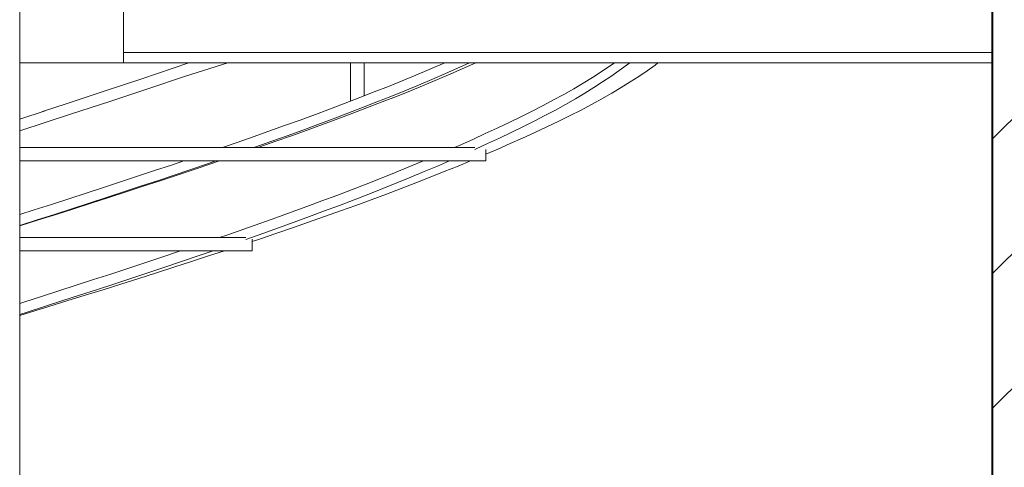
# Model space of a CAD drawing. Header units: millimetres. Extents: x 16408 to 141596, y -21057 to 26364.
# Tile 56 of 144: x 30693 to 32554, y 2892 to 3738. Entities that reach past the tile are written whole.
import ezdxf

# ---------------------------------------------------------------- set-up
doc = ezdxf.new("R2010")
doc.units = ezdxf.units.MM
doc.header["$MEASUREMENT"] = 0
doc.linetypes.add('Wipeout_Contour', pattern=[1000, 0, -1000])
for name, color, linetype, lineweight in [('0_Nr_pióra__103', 7, 'Continuous', 5), ('inw_schody zewnętrzne_Nr_pióra__1', 7, 'Continuous', 13), ('inw_schody zewnętrzne_Nr_pióra__27', 7, 'Continuous', 40)]:
    doc.layers.add(name, color=color, linetype=linetype, lineweight=lineweight)
doc.layers.add('inw_schody zewnętrzne', color=7, linetype='Continuous')

msp = doc.modelspace()

# ---------------------------------------------------------------- linework, layer by layer
at = {"layer": '0_Nr_pióra__103', "color": 7, "linetype": 'Continuous', "lineweight": 5}
for p, q in [((30693.5, 1696.4), (30693.5, 3940.6)), ((30889.7, 3812.3), (30889.7, 3656.4)), ((30924.3, 3626.7), (31013, 3656.4)), ((31006.8, 3631.5), (31086.9, 3656.4)), ((31318.5, 3584.1), (31318.5, 3656.4)), ((31344.8, 3594.2), (31344.8, 3656.4)), ((31442.5, 3633.5), (31497.2, 3656.4)), ((31496.9, 3635.8), (31543.8, 3656.4)), ((31508.4, 3635.8), (31555.9, 3656.4)), ((31792.4, 3639.5), (31817.7, 3656.4)), ((31811, 3631.1), (31846.6, 3656.4)), ((31879.5, 3641.8), (31894.4, 3652.4)), ((31894.4, 3652.4), (31899.7, 3656.4)), ((30935.9, 3607.7), (31006.8, 3631.5)), ((31416.7, 3622.9), (31442.5, 3633.5)), ((31472.2, 3625.2), (31496.9, 3635.8)), ((31483.4, 3625.2), (31508.4, 3635.8)), ((31775.9, 3628.9), (31792.4, 3639.5)), ((31795.3, 3620.5), (31811, 3631.1)), ((31847.4, 3620.5), (31863.8, 3631.1)), ((31863.8, 3631.1), (31879.5, 3641.8)), ((30853.2, 3602.9), (30924.3, 3626.7)), ((31363.7, 3601.6), (31390.4, 3612.2)), ((31390.4, 3612.2), (31416.7, 3622.9)), ((31421.3, 3603.9), (31447, 3614.6)), ((31431.9, 3603.9), (31457.9, 3614.6)), ((31447, 3614.6), (31472.2, 3625.2)), ((31457.9, 3614.6), (31483.4, 3625.2)), ((31740.7, 3607.6), (31758.6, 3618.2)), ((31758.6, 3618.2), (31775.9, 3628.9)), ((31778.8, 3609.9), (31795.3, 3620.5)), ((31830.3, 3609.9), (31847.4, 3620.5)), ((30781.3, 3579), (30853.2, 3602.9)), ((30864, 3583.8), (30935.9, 3607.7)), ((31336.5, 3591), (31363.7, 3601.6)), ((31368.4, 3582.7), (31395.1, 3593.3)), ((31378.4, 3582.7), (31405.4, 3593.3)), ((31395.1, 3593.3), (31421.3, 3603.9)), ((31405.4, 3593.3), (31431.9, 3603.9)), ((31702.7, 3586.4), (31722, 3597)), ((31722, 3597), (31740.7, 3607.6)), ((31743.8, 3588.6), (31761.7, 3599.3)), ((31761.7, 3599.3), (31778.8, 3609.9)), ((31793.8, 3588.6), (31812.4, 3599.3)), ((31812.4, 3599.3), (31830.3, 3609.9)), ((30736.9, 3564.4), (30781.3, 3579)), ((30791.2, 3560), (30864, 3583.8)), ((31280.7, 3569.7), (31308.8, 3580.4)), ((31308.8, 3580.4), (31336.5, 3591)), ((31341.3, 3572.1), (31368.4, 3582.7)), ((31351, 3572.1), (31378.4, 3582.7)), ((31662, 3565.1), (31682.7, 3575.7)), ((31682.7, 3575.7), (31702.7, 3586.4)), ((31706.1, 3567.4), (31725.3, 3578)), ((31725.3, 3578), (31743.8, 3588.6)), ((31754.4, 3567.4), (31774.5, 3578)), ((31774.5, 3578), (31793.8, 3588.6)), ((30693.5, 3550.2), (30741.5, 3565.9)), ((30693.5, 3528), (30791.2, 3560)), ((31223.4, 3548.5), (31252.3, 3559.1)), ((31252.3, 3559.1), (31280.7, 3569.7)), ((31285.7, 3550.8), (31313.7, 3561.4)), ((31294.8, 3550.8), (31323.1, 3561.4)), ((31313.7, 3561.4), (31341.3, 3572.1)), ((31323.1, 3561.4), (31351, 3572.1)), ((31618.8, 3543.9), (31640.7, 3554.5)), ((31640.7, 3554.5), (31662, 3565.1)), ((31665.6, 3546.1), (31686.2, 3556.8)), ((31686.2, 3556.8), (31706.1, 3567.4)), ((31712.2, 3546.1), (31733.7, 3556.8)), ((31733.7, 3556.8), (31754.4, 3567.4)), ((31164.6, 3527.2), (31194.2, 3537.9)), ((31194.2, 3537.9), (31223.4, 3548.5)), ((31228.5, 3529.6), (31257.3, 3540.2)), ((31236.9, 3529.6), (31266.1, 3540.2)), ((31257.3, 3540.2), (31285.7, 3550.8)), ((31266.1, 3540.2), (31294.8, 3550.8)), ((31596.2, 3533.2), (31618.8, 3543.9)), ((31644.4, 3535.5), (31665.6, 3546.1)), ((31690.1, 3535.5), (31712.2, 3546.1)), ((31134.6, 3516.6), (31164.6, 3527.2)), ((31169.8, 3508.3), (31199.3, 3518.9)), ((31177.5, 3508.3), (31207.4, 3518.9)), ((31199.3, 3518.9), (31228.5, 3529.6)), ((31207.4, 3518.9), (31236.9, 3529.6)), ((31551, 3512.4), (31573.5, 3522.8)), ((31573.5, 3522.8), (31596.2, 3533.2)), ((31600.1, 3514.3), (31622.6, 3524.9)), ((31622.6, 3524.9), (31644.4, 3535.5)), ((31644, 3514.3), (31667.4, 3524.9)), ((31667.4, 3524.9), (31690.1, 3535.5)), ((31076.8, 3496.4), (31104.3, 3506)), ((31104.3, 3506), (31134.6, 3516.6)), ((31139.9, 3497.7), (31169.8, 3508.3)), ((31147.3, 3497.7), (31177.5, 3508.3)), ((31515.4, 3496.4), (31527.4, 3501.8)), ((31527.4, 3501.8), (31551, 3512.4)), ((31555.2, 3493.5), (31577.5, 3503.9)), ((31577.5, 3503.9), (31600.1, 3514.3)), ((31597.1, 3493.5), (31620.4, 3503.9)), ((31620.4, 3503.9), (31644, 3514.3)), ((30693.5, 3496.4), (31553.8, 3496.4)), ((30748.6, 3496.4), (31553.8, 3496.4)), ((31136.3, 3496.4), (31139.9, 3497.7)), ((31143.6, 3496.4), (31147.3, 3497.7)), ((31553.8, 3492.8), (31555.2, 3493.5)), ((31574.6, 3483.7), (31597.1, 3493.5)), ((31574.6, 3471.4), (31574.6, 3493.1)), ((31574.6, 3471.4), (31574.6, 3493.1)), ((30693.5, 3471.4), (31574.6, 3471.4)), ((30742.4, 3471.4), (31574.6, 3471.4)), ((30948.4, 3452.9), (30980.1, 3463.5)), ((30980.1, 3463.5), (31003.7, 3471.4)), ((31017.1, 3455.2), (31048.2, 3465.8)), ((31023.1, 3455.2), (31054.6, 3465.8)), ((31048.2, 3465.8), (31064.5, 3471.4)), ((31054.6, 3465.8), (31071.1, 3471.4)), ((31428, 3459.3), (31453.6, 3469.9)), ((31453.6, 3469.9), (31457.3, 3471.4)), ((31458.2, 3451), (31483.2, 3461.6)), ((31483.2, 3461.6), (31505.9, 3471.4)), ((31496, 3451), (31522.1, 3461.6)), ((31522.1, 3461.6), (31545.7, 3471.4)), ((30916.4, 3442.2), (30948.4, 3452.9)), ((30954, 3433.9), (30985.7, 3444.6)), ((30959.3, 3433.9), (30991.3, 3444.6)), ((30985.7, 3444.6), (31017.1, 3455.2)), ((30991.3, 3444.6), (31023.1, 3455.2)), ((31375.3, 3438), (31401.9, 3448.6)), ((31401.9, 3448.6), (31428, 3459.3)), ((31432.7, 3440.3), (31458.2, 3451)), ((31469.4, 3440.3), (31496, 3451)), ((30851.9, 3421), (30884.3, 3431.6)), ((30884.3, 3431.6), (30916.4, 3442.2)), ((30922.1, 3423.3), (30954, 3433.9)), ((30927, 3423.3), (30959.3, 3433.9)), ((31320.8, 3416.8), (31348.3, 3427.4)), ((31348.3, 3427.4), (31375.3, 3438)), ((31380.1, 3419.1), (31406.6, 3429.7)), ((31406.6, 3429.7), (31432.7, 3440.3)), ((31414.7, 3419.1), (31442.3, 3429.7)), ((31442.3, 3429.7), (31469.4, 3440.3)), ((30786.6, 3399.7), (30819.3, 3410.4)), ((30819.3, 3410.4), (30851.9, 3421)), ((30857.6, 3402.1), (30889.9, 3412.7)), ((30861.8, 3402.1), (30894.5, 3412.7)), ((30889.9, 3412.7), (30922.1, 3423.3)), ((30894.5, 3412.7), (30927, 3423.3)), ((31264.6, 3395.5), (31292.9, 3406.1)), ((31292.9, 3406.1), (31320.8, 3416.8)), ((31325.8, 3397.8), (31353.2, 3408.5)), ((31353.2, 3408.5), (31380.1, 3419.1)), ((31358.1, 3397.8), (31386.6, 3408.5)), ((31386.6, 3408.5), (31414.7, 3419.1)), ((30720.7, 3378.5), (30753.7, 3389.1)), ((30753.7, 3389.1), (30786.6, 3399.7)), ((30792.3, 3380.8), (30825, 3391.4)), ((30795.8, 3380.8), (30828.8, 3391.4)), ((30825, 3391.4), (30857.6, 3402.1)), ((30828.8, 3391.4), (30861.8, 3402.1)), ((31235.9, 3384.9), (31264.6, 3395.5)), ((31269.7, 3376.6), (31298, 3387.2)), ((31298, 3387.2), (31325.8, 3397.8)), ((31299.7, 3376.6), (31329.1, 3387.2)), ((31329.1, 3387.2), (31358.1, 3397.8)), ((30693.5, 3369.8), (30720.7, 3378.5)), ((30726.5, 3359.6), (30759.5, 3370.2)), ((30729.1, 3359.6), (30762.5, 3370.2)), ((30759.5, 3370.2), (30792.3, 3380.8)), ((30762.5, 3370.2), (30795.8, 3380.8)), ((31177.3, 3363.6), (31206.8, 3374.3)), ((31206.8, 3374.3), (31235.9, 3384.9)), ((31241.1, 3366), (31269.7, 3376.6)), ((31269.8, 3366), (31299.7, 3376.6)), ((30693.5, 3348.3), (30729.1, 3359.6)), ((30693.5, 3349), (30726.5, 3359.6)), ((31117.3, 3342.4), (31147.5, 3353)), ((31147.5, 3353), (31177.3, 3363.6)), ((31182.6, 3344.7), (31212, 3355.3)), ((31208.9, 3344.7), (31239.6, 3355.3)), ((31212, 3355.3), (31241.1, 3366)), ((31239.6, 3355.3), (31269.8, 3366)), ((31071.4, 3326.4), (31086.8, 3331.8)), ((31086.8, 3331.8), (31117.3, 3342.4)), ((31122.7, 3323.5), (31152.8, 3334.1)), ((31146.6, 3323.5), (31177.9, 3334.1)), ((31152.8, 3334.1), (31182.6, 3344.7)), ((31177.9, 3334.1), (31208.9, 3344.7)), ((30693.5, 3326.4), (31120.9, 3326.4)), ((30693.5, 3326.4), (31120.9, 3326.4)), ((31120.9, 3322.8), (31122.7, 3323.5)), ((31133.1, 3319), (31146.6, 3323.5)), ((31133.1, 3301.4), (31133.1, 3323.1)), ((31133.1, 3301.4), (31133.1, 3323.1)), ((30693.5, 3301.4), (31133.1, 3301.4)), ((30693.5, 3301.4), (31133.1, 3301.4)), ((30962, 3289.3), (30993.6, 3299.9)), ((30993.6, 3299.9), (30998.2, 3301.4)), ((31030.5, 3291.6), (31059.2, 3301.4)), ((31050.5, 3291.6), (31080.4, 3301.4)), ((30898, 3268), (30930.1, 3278.6)), ((30930.1, 3278.6), (30962, 3289.3)), ((30967.6, 3270.3), (30999.2, 3281)), ((30985, 3270.3), (31017.9, 3281)), ((30999.2, 3281), (31030.5, 3291.6)), ((31017.9, 3281), (31050.5, 3291.6)), ((30833.2, 3246.8), (30865.7, 3257.4)), ((30865.7, 3257.4), (30898, 3268)), ((30903.7, 3249.1), (30935.7, 3259.7)), ((30918.5, 3249.1), (30951.9, 3259.7)), ((30935.7, 3259.7), (30967.6, 3270.3)), ((30951.9, 3259.7), (30985, 3270.3)), ((30800.5, 3236.1), (30833.2, 3246.8)), ((30838.9, 3227.8), (30871.4, 3238.5)), ((30851.1, 3227.8), (30884.9, 3238.5)), ((30871.4, 3238.5), (30903.7, 3249.1)), ((30884.9, 3238.5), (30918.5, 3249.1)), ((30734.7, 3214.9), (30767.6, 3225.5)), ((30767.6, 3225.5), (30800.5, 3236.1)), ((30806.3, 3217.2), (30838.9, 3227.8)), ((30817.1, 3217.2), (30851.1, 3227.8)), ((30693.5, 3201.7), (30701.5, 3204.3)), ((30701.5, 3204.3), (30734.7, 3214.9)), ((30740.5, 3196), (30773.4, 3206.6)), ((30748.6, 3196), (30782.9, 3206.6)), ((30773.4, 3206.6), (30806.3, 3217.2)), ((30782.9, 3206.6), (30817.1, 3217.2)), ((30693.5, 3180.9), (30707.4, 3185.3)), ((30693.5, 3179), (30714.1, 3185.3)), ((30707.4, 3185.3), (30740.5, 3196)), ((30714.1, 3185.3), (30748.6, 3196))]:
    msp.add_line(p, q, dxfattribs=at)

# ---------------------------------------------------------------- wipeouts: each hides what was drawn before it
at = {"color": 254, "linetype": 'Wipeout_Contour', "lineweight": 0, "ltscale": 402894.150624}
msp.add_wipeout([(32697.1, 3836.4), (32531.8, 3836.4), (32531.8, -3.6), (32697.1, -3.6), (33081.4, -3.6), (33589.6, -3.6), (34300, -3.6), (34588.9, -3.6), (34588.9, 3836.4), (34300, 3836.4), (33589.6, 3836.4), (33081.4, 3836.4)], dxfattribs=at).dxf.layer = 'inw_schody zewnętrzne'

# ---------------------------------------------------------------- next in the draw order: hatches: boundary and pattern name
at = {"layer": 'inw_schody zewnętrzne_Nr_pióra__1', "linetype": 'Continuous', "lineweight": 13}
h = msp.add_hatch(dxfattribs=at)
h.set_pattern_fill('Bloczki_ceramiczne_0004', style=0, pattern_type=2)
h.set_pattern_definition([(45, (0, 0), (-127.2792, 127.2792), [])])
h.paths.add_polyline_path([(32697.1, 3836.4), (32531.8, 3836.4), (32531.8, -3.6), (32697.1, -3.6), (33081.4, -3.6), (33589.6, -3.6), (34300, -3.6), (34588.9, -3.6), (34588.9, 3836.4), (34300, 3836.4), (33589.6, 3836.4), (33081.4, 3836.4)])

# ---------------------------------------------------------------- next in the draw order: linework, layer by layer
at = {"layer": '0_Nr_pióra__103', "color": 7, "linetype": 'Continuous', "lineweight": 5}
for p, q in [((30889.7, 3676.4), (32531.8, 3676.4)), ((30693.5, 3656.4), (32531.8, 3656.4))]:
    msp.add_line(p, q, dxfattribs=at)
at = {"layer": 'inw_schody zewnętrzne_Nr_pióra__27', "color": 7, "linetype": 'Continuous', "lineweight": 40}
msp.add_line((32531.8, 3836.4), (32531.8, -3.6), dxfattribs=at)

doc.saveas('drawing.dxf')
